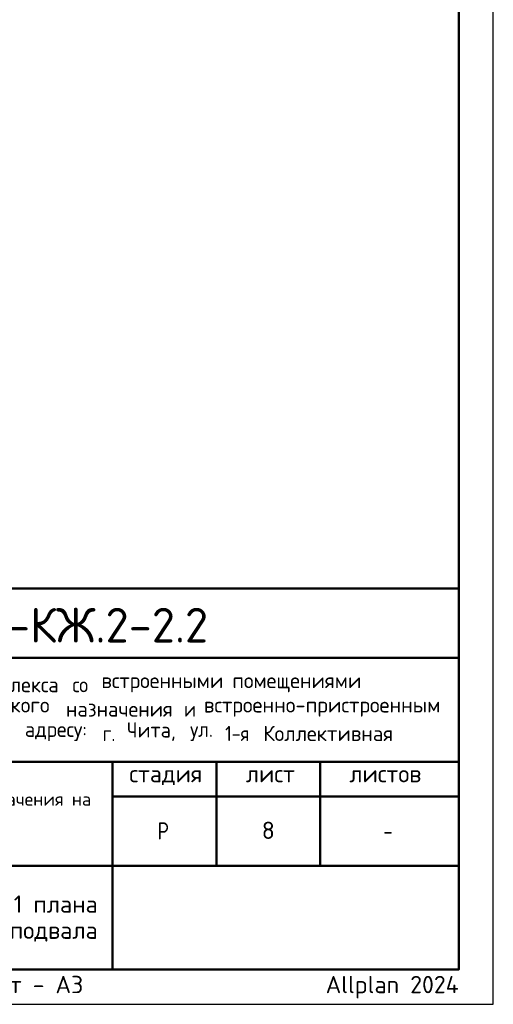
# Model space of a CAD drawing. Header units: millimetres. Extents: x 0 to 50400, y 0 to 35640.
# Tile 28 of 40: x 42191 to 50400, y 0 to 17046. Entities that reach past the tile are written whole.
import ezdxf

# ---------------------------------------------------------------- set-up
doc = ezdxf.new("R2010")
doc.units = ezdxf.units.MM
doc.layers.add('Standard', color=7, linetype='Continuous', lineweight=25)
doc.layers.add('Надписи', color=7, linetype='Continuous', lineweight=25)
doc.styles.add('ISOCPEUR', font='txt')

msp = doc.modelspace()

# ---------------------------------------------------------------- linework, layer by layer
at = {"layer": 'Standard', "color": 7, "linetype": 'Continuous', "lineweight": 50, "transparency": 33554687}
for p, q in [((27600, 7200), (49800, 7200)), ((35400, 6000), (49800, 6000)), ((35400, 4200), (49800, 4200)), ((43800, 2400), (43800, 4200)), ((45600, 2400), (45600, 4200)), ((47400, 2400), (47400, 4200)), ((43800, 3600), (49800, 3600)), ((35400, 2400), (49800, 2400)), ((43800, 600), (43800, 2400)), ((43800, 600), (43800, 2400))]:
    msp.add_line(p, q, dxfattribs=at)
at = {"layer": 'Standard', "color": 7, "linetype": 'Continuous', "lineweight": 25, "transparency": 33554687}
for p, q in [((49800, 600), (49800, 7200)), ((27600, 600), (49800, 600)), ((27600, 600), (49800, 600)), ((27600, 600), (49800, 600))]:
    msp.add_line(p, q, dxfattribs=at)
msp.add_lwpolyline([(0, 0), (50400, 0), (50400, 35640), (0, 35640), (0, 0)], close=True, dxfattribs=at)
at = {"layer": 'Standard', "color": 7, "linetype": 'Continuous', "lineweight": 50, "transparency": 33554687}
msp.add_lwpolyline([(2400, 35040), (49800, 35040), (49800, 600), (2400, 600), (2400, 35040)], close=True, dxfattribs=at)

# ---------------------------------------------------------------- texts
at = {"layer": 'Standard', "color": 7, "linetype": 'Continuous', "lineweight": 50, "transparency": 33554687, "insert": (39882, 6262), "char_height": 600, "width": 6049.91, "attachment_point": 7, "style": 'ISOCPEUR'}
msp.add_mtext('\\W0.98;24-04-КЖ.2-2.2', dxfattribs=at)
at = {"layer": 'Standard', "color": 7, "linetype": 'Continuous', "lineweight": 25, "transparency": 33554687, "attachment_point": 7, "style": 'ISOCPEUR'}
for s, insert, char_height, width in [('\\W0.97;комплекса ', (41257, 5402), 264, 1975.29), ('\\W0.90;со ', (43105, 5402), 264, 620.97), ('\\W0.98;встроенными ', (43607, 5402), 264, 2398.16), ('\\W0.98;помещениями', (45877, 5402), 264, 2292.21), ('\\W0.98;коммерческого ', (40406, 4980), 264, 2714.91), ('\\W0.97;назначения ', (42993, 4980), 264, 2173.24), ('\\W0.87;и ', (45039, 4980), 264, 457.46), ('\\W0.99;встроенно-пристроенным', (45382, 4980), 264, 4298.92), ('\\W0.95;Чита, ', (44049, 4557), 264, 1221.07), ('\\W0.86;1-я ', (45752, 4557), 264, 773.52), ('\\W0.98;Коллективная', (46412, 4557), 264, 2450.61), ('\\W0.96;адресу: ', (42280, 4557), 264, 1472.67), ('\\W0.89;г. ', (43627, 4557), 264, 539.49), ('\\W0.92;ул. ', (45145, 4557), 264, 728.23), ('\\W0.99;стадия    лист     листов', (44091, 3795), 300, 5247.11), ('\\W0.80;Р', (44580, 2850), 300, 359.84), ('\\W0.78;-', (48495, 2850), 300, 326.39)]:
    msp.add_mtext(s, dxfattribs=dict(at, insert=insert, char_height=char_height, width=width))
at = {"layer": 'Standard', "color": 7, "linetype": 'Continuous', "lineweight": 18, "transparency": 33554687, "insert": (35570, 3376), "char_height": 228, "width": 8168.16, "attachment_point": 7, "style": 'ISOCPEUR'}
msp.add_mtext('\\W0.99;общественно-делового и коммерческого назначения на', dxfattribs=at)
at = {"layer": 'Standard', "color": 7, "linetype": 'Continuous', "lineweight": 25, "transparency": 33554687, "insert": (39600, 1885), "char_height": 300, "width": 8045.25, "attachment_point": 2, "line_spacing_factor": 0.903614}
msp.add_mtext('\\A1;{\\fISOCPEUR|i0|b0;\\H300.000000;\\W1.000000;\\C7;Сечения 1-1...9-9. Узел А. Деталь 1 плана}\\P{\\fISOCPEUR|i0|b0;\\H300.000000;\\W1.000000;\\C7;конструкции плиты перекрытия подвала}\\P', dxfattribs=at)
at = {"layer": 'Standard', "color": 8, "linetype": 'Continuous', "lineweight": 13, "transparency": 33554687, "insert": (49800, 297), "char_height": 300, "width": 14099.36, "attachment_point": 6, "style": 'ISOCPEUR'}
msp.add_mtext('\\A1;{\\fISOCPEUR|i0|b0;\\H300.000000;\\W1.000000;\\C8;Копировал                  формат - А3                      Allplan 2024}\\P', dxfattribs=at)
at = {"layer": 'Надписи', "color": 7, "linetype": 'Continuous', "lineweight": 13, "transparency": 33554687, "insert": (46500, 3012), "char_height": 300, "width": 326.67, "attachment_point": 5, "style": 'ISOCPEUR'}
msp.add_mtext('\\A1;{\\fISOCPEUR|i0|b0;\\H300.000000;\\W1.000000;\\C7;8}\\P', dxfattribs=at)

doc.saveas('drawing.dxf')
